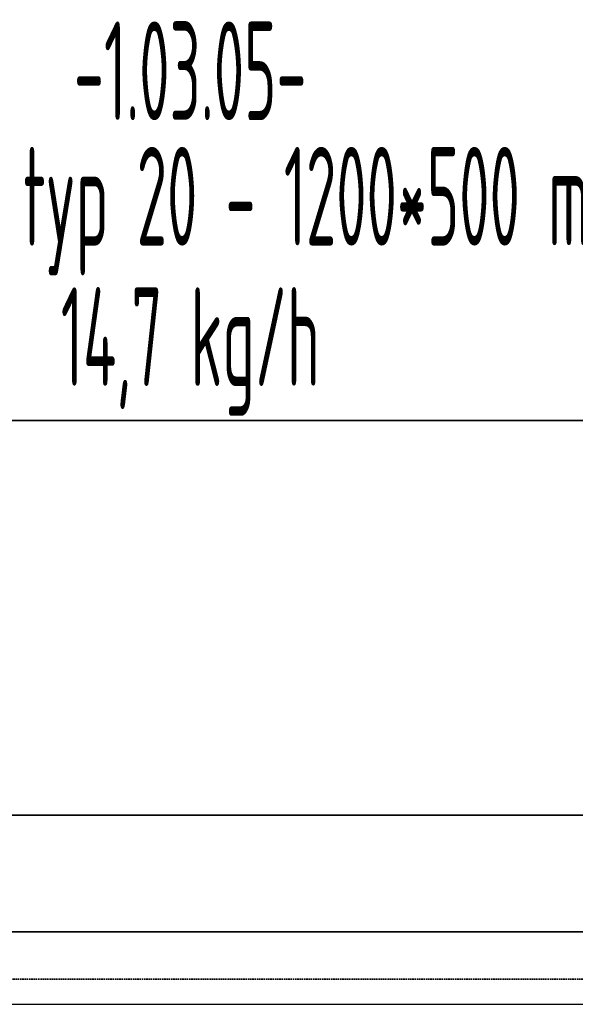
# Model space of a CAD drawing. Header units: millimetres. Extents: x -727 to 69715, y -15705 to 98123.
# Tile 202 of 256: x 47463 to 48167, y -15705 to -14457. Entities that reach past the tile are written whole.
import ezdxf
from ezdxf.enums import TextEntityAlignment as Align

# ---------------------------------------------------------------- set-up
doc = ezdxf.new("R2010")
doc.units = ezdxf.units.MM
doc.linetypes.add('VERDECKT', pattern=[9.525, 6.35, -3.175])
for name, color, linetype, lineweight in [('JS_VYT_POPIS - OBECNĚ', 7, 'Continuous', 5), ('UT_POTRUBI - PŘÍVOD', 1, 'Continuous', 35), ('UT_SCHÉMA_ZPÁTEČKA', 172, 'VERDECKT', 35), ('UT_ZAŘÍZENÍ - OT', 3, 'Continuous', 35)]:
    doc.layers.add(name, color=color, linetype=linetype, lineweight=lineweight)
doc.styles.add('VZT_POPIS', font='isocp.shx', dxfattribs={"width": 0.6, "height": 125})

msp = doc.modelspace()

# ---------------------------------------------------------------- linework, layer by layer
msp.add_line((-727.4, -15704.7), (68024.3, -15704.7))
at = {"layer": 'UT_POTRUBI - PŘÍVOD'}
msp.add_line((54081.9, -15612.8), (47221.5, -15612.8), dxfattribs=at)
at = {"layer": 'UT_SCHÉMA_ZPÁTEČKA', "ltscale": 0.3}
msp.add_line((54194.4, -15672.7), (47154.4, -15672.7), dxfattribs=at)
at = {"layer": 'UT_ZAŘÍZENÍ - OT', "linetype": 'Continuous'}
for p, q in [((48287.5, -14964.9), (47087.5, -14964.9)), ((47087.5, -15464.9), (48287.5, -15464.9))]:
    msp.add_line(p, q, dxfattribs=at)

# ---------------------------------------------------------------- texts
at = {"layer": 'JS_VYT_POPIS - OBECNĚ', "style": 'VZT_POPIS', "width": 0.5}
for s, p in [('-1.03.05-', (47678.8, -14522.1)), ('D-OT VK typ 20 - 1200*500 mm', (47678.8, -14681)), ('14,7 kg/h', (47678.8, -14858.9))]:
    msp.add_text(s, height=125, dxfattribs=at).set_placement(p, align=Align.MIDDLE_CENTER)

doc.saveas('drawing.dxf')
